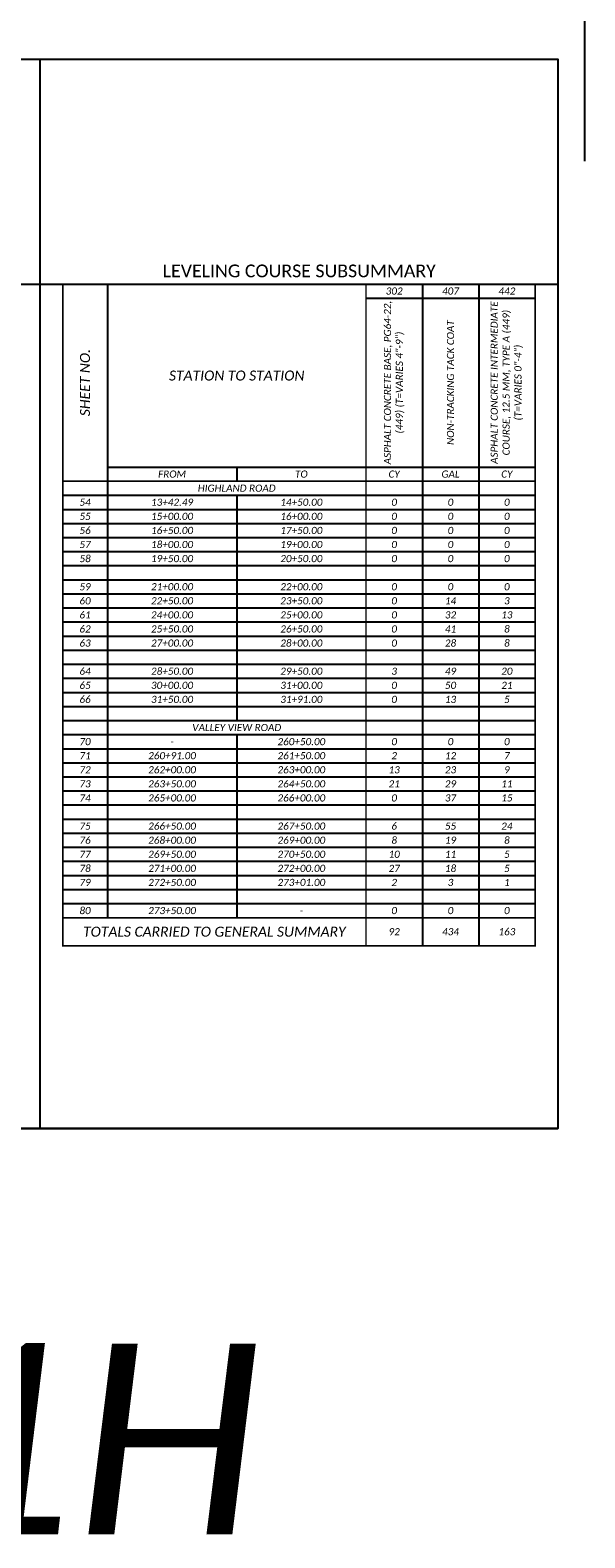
# Model space of a CAD drawing. Extents: x 104 to 476, y -41 to 50.
# Tile 20 of 22: x 382 to 393, y -7 to 22. Entities that reach past the tile are written whole.
import ezdxf

# ---------------------------------------------------------------- set-up
doc = ezdxf.new("R2010")
doc.units = 21
doc.header["$MEASUREMENT"] = 0
doc.layers.add('0_Mview', color=7, linetype='Continuous', plot=False)
doc.layers.add('0_View_Frame_Border', color=7, linetype='Continuous', plot=False)
for name, color, linetype in [('SH_Border', 7, 'Continuous'), ('SH_Data', 7, 'Continuous'), ('SH_Text', 7, 'Continuous')]:
    doc.layers.add(name, color=color, linetype=linetype)
doc.styles.add('P_Slanted_Normal', font='calibrii.ttf', dxfattribs={"height": 0.14})
doc.styles.add('P_Straight_Title', font='calibri.ttf', dxfattribs={"height": 0.2})

# ---------------------------------------------------------------- blocks, each defined once
blk = doc.blocks.new('*A1028')
at = {"layer": 'SH_Data', "linetype": 'Continuous', "ltscale": 0.13014, "const_width": 0.0325}
blk.add_lwpolyline([(9.272, 0), (0, 0), (0, -12.998), (9.272, -12.998)], close=True, dxfattribs=at)
at = {"layer": 'SH_Data', "linetype": 'Continuous', "ltscale": 0.13014}
for points in [[(0.878, 0), (0.878, -12.445)], [(7.06, 0), (7.06, -12.998)], [(8.166, 0), (8.166, -12.998)], [(5.954, -0.277), (9.272, -0.277)], [(0.878, -3.595), (9.272, -3.595)], [(3.416, -3.595), (3.416, -3.872)], [(0, -4.148), (9.272, -4.148)], [(0, -4.425), (9.272, -4.425)], [(3.416, -4.148), (3.416, -8.573)], [(0, -4.701), (9.272, -4.701)], [(0, -4.978), (9.272, -4.978)], [(0, -5.254), (9.272, -5.254)], [(0, -5.531), (9.272, -5.531)], [(0, -5.807), (9.272, -5.807)], [(0, -6.084), (9.272, -6.084)], [(0, -6.361), (9.272, -6.361)], [(0, -6.637), (9.272, -6.637)], [(0, -6.914), (9.272, -6.914)], [(0, -7.19), (9.272, -7.19)], [(0, -7.467), (9.272, -7.467)], [(0, -7.743), (9.272, -7.743)], [(0, -8.02), (9.272, -8.02)], [(0, -8.296), (9.272, -8.296)], [(0, -8.573), (9.272, -8.573)], [(0, -8.85), (9.272, -8.85)], [(3.416, -8.85), (3.416, -12.445)], [(0, -9.126), (9.272, -9.126)], [(0, -9.403), (9.272, -9.403)], [(0, -9.679), (9.272, -9.679)], [(0, -9.956), (9.272, -9.956)], [(0, -10.232), (9.272, -10.232)], [(0, -10.509), (9.272, -10.509)], [(0, -10.785), (9.272, -10.785)], [(0, -11.062), (9.272, -11.062)], [(0, -11.338), (9.272, -11.338)], [(0, -11.615), (9.272, -11.615)], [(0, -11.892), (9.272, -11.892)], [(0, -12.168), (9.272, -12.168)]]:
    blk.add_lwpolyline(points, dxfattribs=at)
at = {"layer": 'SH_Data', "linetype": 'Continuous', "ltscale": 0.13014, "const_width": 0.0325}
for points in [[(5.954, 0), (5.954, -12.998)], [(0, -3.872), (9.272, -3.872)], [(0, -12.445), (9.272, -12.445)]]:
    blk.add_lwpolyline(points, dxfattribs=at)
at = {"layer": 'SH_Text', "char_height": 0.14, "width": 0.97605, "attachment_point": 5, "style": 'P_Slanted_Normal'}
for s, insert in [('302', (6.507, -0.138)), ('407', (7.613, -0.138)), ('442', (8.719, -0.138)), ('CY', (6.507, -3.733)), ('GAL', (7.613, -3.733)), ('CY', (8.719, -3.733))]:
    blk.add_mtext(s, dxfattribs=dict(at, insert=insert))
at = {"layer": 'SH_Text', "char_height": 0.14, "width": 3.31857, "attachment_point": 5, "rotation": 90, "style": 'P_Slanted_Normal'}
for s, insert in [('ASPHALT CONCRETE BASE, PG64-22, (449) (T=VARIES 4"-9")', (6.507, -1.936)), ('ASPHALT CONCRETE INTERMEDIATE COURSE, 12.5 MM, TYPE A (449) (T=VARIES 0"-4")', (8.719, -1.936)), ('NON-TRACKING TACK COAT', (7.613, -1.936))]:
    blk.add_mtext(s, dxfattribs=dict(at, insert=insert))
at = {"layer": 'SH_Text', "insert": (0.439, -1.936), "char_height": 0.196, "attachment_point": 5, "rotation": 90, "style": 'P_Slanted_Normal'}
blk.add_mtext('SHEET NO.', dxfattribs=at)
at = {"layer": 'SH_Text', "attachment_point": 5, "style": 'P_Slanted_Normal'}
for s, insert, char_height in [('STATION TO STATION', (3.416, -1.798), 0.196), ('FROM', (2.147, -3.733), 0.14), ('TO', (4.685, -3.733), 0.14), ('HIGHLAND ROAD', (3.416, -4.01), 0.14), ('54', (0.439, -4.286), 0.14), ('13+42.49', (2.147, -4.286), 0.14), ('14+50.00', (4.685, -4.286), 0.14), ('0', (6.507, -4.286), 0.14), ('0', (7.613, -4.286), 0.14), ('0', (8.719, -4.286), 0.14), ('55', (0.439, -4.563), 0.14), ('15+00.00', (2.147, -4.563), 0.14), ('16+00.00', (4.685, -4.563), 0.14), ('0', (6.507, -4.563), 0.14), ('0', (7.613, -4.563), 0.14), ('0', (8.719, -4.563), 0.14), ('56', (0.439, -4.84), 0.14), ('57', (0.439, -5.116), 0.14), ('16+50.00', (2.147, -4.84), 0.14), ('18+00.00', (2.147, -5.116), 0.14), ('17+50.00', (4.685, -4.84), 0.14), ('19+00.00', (4.685, -5.116), 0.14), ('0', (6.507, -4.84), 0.14), ('0', (6.507, -5.116), 0.14), ('0', (7.613, -4.84), 0.14), ('0', (7.613, -5.116), 0.14), ('0', (8.719, -4.84), 0.14), ('0', (8.719, -5.116), 0.14), ('58', (0.439, -5.393), 0.14), ('19+50.00', (2.147, -5.393), 0.14), ('20+50.00', (4.685, -5.393), 0.14), ('0', (6.507, -5.393), 0.14), ('0', (7.613, -5.393), 0.14), ('0', (8.719, -5.393), 0.14), ('59', (0.439, -5.946), 0.14), ('21+00.00', (2.147, -5.946), 0.14), ('22+00.00', (4.685, -5.946), 0.14), ('0', (6.507, -5.946), 0.14), ('0', (7.613, -5.946), 0.14), ('0', (8.719, -5.946), 0.14), ('60', (0.439, -6.222), 0.14), ('22+50.00', (2.147, -6.222), 0.14), ('23+50.00', (4.685, -6.222), 0.14), ('0', (6.507, -6.222), 0.14), ('14', (7.613, -6.222), 0.14), ('3', (8.719, -6.222), 0.14), ('61', (0.439, -6.499), 0.14), ('24+00.00', (2.147, -6.499), 0.14), ('25+00.00', (4.685, -6.499), 0.14), ('0', (6.507, -6.499), 0.14), ('32', (7.613, -6.499), 0.14), ('13', (8.719, -6.499), 0.14), ('62', (0.439, -6.775), 0.14), ('25+50.00', (2.147, -6.775), 0.14), ('26+50.00', (4.685, -6.775), 0.14), ('0', (6.507, -6.775), 0.14), ('41', (7.613, -6.775), 0.14), ('8', (8.719, -6.775), 0.14), ('63', (0.439, -7.052), 0.14), ('27+00.00', (2.147, -7.052), 0.14), ('28+00.00', (4.685, -7.052), 0.14), ('0', (6.507, -7.052), 0.14), ('28', (7.613, -7.052), 0.14), ('8', (8.719, -7.052), 0.14), ('64', (0.439, -7.605), 0.14), ('28+50.00', (2.147, -7.605), 0.14), ('29+50.00', (4.685, -7.605), 0.14), ('3', (6.507, -7.605), 0.14), ('49', (7.613, -7.605), 0.14), ('20', (8.719, -7.605), 0.14), ('65', (0.439, -7.882), 0.14), ('30+00.00', (2.147, -7.882), 0.14), ('31+00.00', (4.685, -7.882), 0.14), ('0', (6.507, -7.882), 0.14), ('50', (7.613, -7.882), 0.14), ('21', (8.719, -7.882), 0.14), ('66', (0.439, -8.158), 0.14), ('31+50.00', (2.147, -8.158), 0.14), ('31+91.00', (4.685, -8.158), 0.14), ('0', (6.507, -8.158), 0.14), ('13', (7.613, -8.158), 0.14), ('5', (8.719, -8.158), 0.14), ('VALLEY VIEW ROAD', (3.416, -8.711), 0.14), ('70', (0.439, -8.988), 0.14), ('71', (0.439, -9.264), 0.14), ('260+91.00', (2.147, -9.264), 0.14), ('-', (2.147, -8.988), 0.14), ('260+50.00', (4.685, -8.988), 0.14), ('261+50.00', (4.685, -9.264), 0.14), ('2', (6.507, -9.264), 0.14), ('0', (6.507, -8.988), 0.14), ('12', (7.613, -9.264), 0.14), ('0', (7.613, -8.988), 0.14), ('0', (8.719, -8.988), 0.14), ('7', (8.719, -9.264), 0.14), ('72', (0.439, -9.541), 0.14), ('262+00.00', (2.147, -9.541), 0.14), ('263+00.00', (4.685, -9.541), 0.14), ('13', (6.507, -9.541), 0.14), ('23', (7.613, -9.541), 0.14), ('9', (8.719, -9.541), 0.14), ('73', (0.439, -9.817), 0.14), ('263+50.00', (2.147, -9.817), 0.14), ('264+50.00', (4.685, -9.817), 0.14), ('21', (6.507, -9.817), 0.14), ('29', (7.613, -9.817), 0.14), ('11', (8.719, -9.817), 0.14), ('74', (0.439, -10.094), 0.14), ('265+00.00', (2.147, -10.094), 0.14), ('266+00.00', (4.685, -10.094), 0.14), ('0', (6.507, -10.094), 0.14), ('37', (7.613, -10.094), 0.14), ('15', (8.719, -10.094), 0.14), ('75', (0.439, -10.647), 0.14), ('266+50.00', (2.147, -10.647), 0.14), ('267+50.00', (4.685, -10.647), 0.14), ('6', (6.507, -10.647), 0.14), ('55', (7.613, -10.647), 0.14), ('24', (8.719, -10.647), 0.14), ('76', (0.439, -10.924), 0.14), ('268+00.00', (2.147, -10.924), 0.14), ('269+00.00', (4.685, -10.924), 0.14), ('8', (6.507, -10.924), 0.14), ('19', (7.613, -10.924), 0.14), ('8', (8.719, -10.924), 0.14), ('77', (0.439, -11.2), 0.14), ('269+50.00', (2.147, -11.2), 0.14), ('270+50.00', (4.685, -11.2), 0.14), ('10', (6.507, -11.2), 0.14), ('11', (7.613, -11.2), 0.14), ('5', (8.719, -11.2), 0.14), ('78', (0.439, -11.477), 0.14), ('271+00.00', (2.147, -11.477), 0.14), ('272+00.00', (4.685, -11.477), 0.14), ('27', (6.507, -11.477), 0.14), ('18', (7.613, -11.477), 0.14), ('5', (8.719, -11.477), 0.14), ('79', (0.439, -11.753), 0.14), ('272+50.00', (2.147, -11.753), 0.14), ('273+01.00', (4.685, -11.753), 0.14), ('2', (6.507, -11.753), 0.14), ('3', (7.613, -11.753), 0.14), ('1', (8.719, -11.753), 0.14), ('80', (0.439, -12.306), 0.14), ('273+50.00', (2.147, -12.306), 0.14), ('-', (4.685, -12.306), 0.14), ('0', (6.507, -12.306), 0.14), ('0', (7.613, -12.306), 0.14), ('0', (8.719, -12.306), 0.14), ('TOTALS CARRIED TO GENERAL SUMMARY', (2.977, -12.721), 0.196), ('92', (6.507, -12.721), 0.14), ('434', (7.613, -12.721), 0.14), ('163', (8.719, -12.721), 0.14)]:
    blk.add_mtext(s, dxfattribs=dict(at, insert=insert, char_height=char_height))

msp = doc.modelspace()

# ---------------------------------------------------------------- linework, layer by layer
at = {"layer": '0_Mview', "color": 1, "flags": 128}
msp.add_lwpolyline([(392.971, 19.64), (392.971, 31.64), (361.463, 31.64), (361.463, 19.64)], dxfattribs=at)
at = {"layer": '0_Mview', "color": 1}
msp.add_lwpolyline([(361.941, 21.64), (392.441, 21.64), (392.441, 0.64), (361.941, 0.64)], close=True, dxfattribs=at)
at = {"layer": '0_View_Frame_Border', "color": 2, "flags": 128}
for points in [[(361.941, 17.224), (372.108, 17.224), (382.275, 17.224), (392.441, 17.224)], [(361.941, 0.64), (372.108, 0.64), (382.275, 0.64), (392.441, 0.64)]]:
    msp.add_lwpolyline(points, dxfattribs=at)
at = {"layer": 'SH_Border', "flags": 128}
msp.add_lwpolyline([(382.275, 21.64), (382.275, 0.64)], dxfattribs=at)

# ---------------------------------------------------------------- block references
at = {"layer": 'SH_Data', "color": 1}
msp.add_blockref('*A1028', (382.722, 17.224), dxfattribs=at)

# ---------------------------------------------------------------- texts
at = {"layer": '0_Mview', "color": 1, "insert": (377.191, -3.585), "char_height": 3.75, "width": 12.44118, "attachment_point": 2, "style": 'P_Slanted_Normal'}
msp.add_mtext('\\pxqc;GS001H', dxfattribs=at)
at = {"layer": 'SH_Data', "insert": (387.366, 17.607), "char_height": 0.25, "width": 6.24993, "attachment_point": 2, "style": 'P_Straight_Title'}
msp.add_mtext('LEVELING COURSE SUBSUMMARY', dxfattribs=at)

doc.saveas('drawing.dxf')
